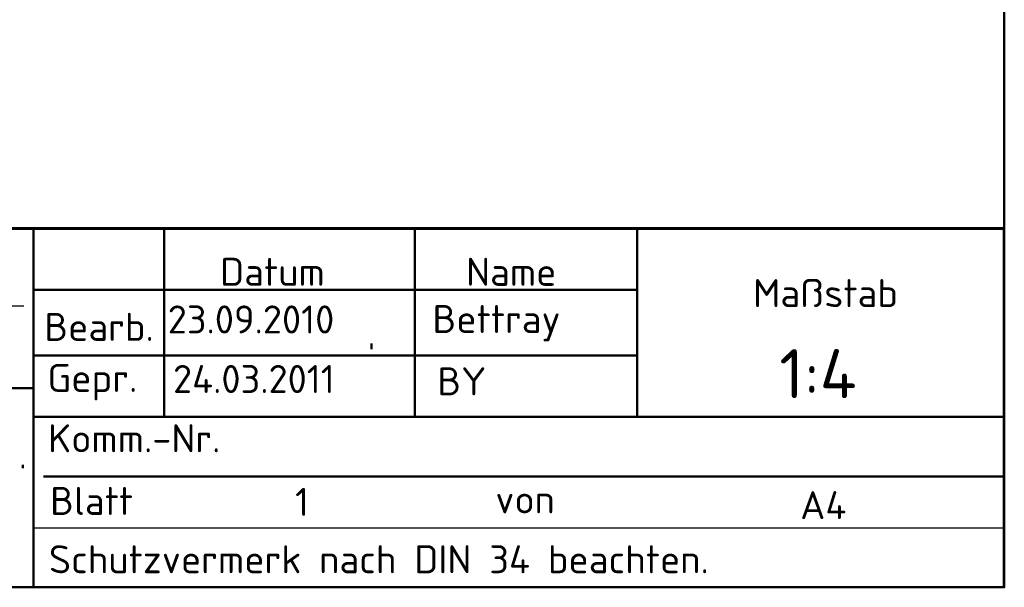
# Model space of a CAD drawing. Header units: millimetres. Extents: x 0 to 840, y 0 to 1188.
# Tile 2 of 18: x 519 to 800, y 40 to 202. Entities that reach past the tile are written whole.
import ezdxf
from ezdxf.enums import TextEntityAlignment as Align

# ---------------------------------------------------------------- set-up
doc = ezdxf.new("R2010")
doc.units = ezdxf.units.MM
doc.header["$LTSCALE"] = 4
doc.linetypes.add('LONG_DASH_DOTTED', pattern=[0.3001, 0.2362, -0.0295, 0.0049, -0.0295])
for name, color, linetype, lineweight in [('Rahmen_0', 179, 'Continuous', 50), ('Skizziergeometrie(DIN)', 179, 'Continuous', 50), ('Skizzierlinie(DIN)', 179, 'Continuous', 25), ('Symbole(DIN)', 179, 'Continuous', 25)]:
    doc.layers.add(name, color=color, linetype=linetype, lineweight=lineweight)
doc.styles.add('Aktuell-DIN', font='isocpeur.ttf')

# ---------------------------------------------------------------- blocks, each defined once
blk = doc.blocks.new('Ränder Default Border')
at = {"layer": 'Rahmen_0', "flags": 128}
blk.add_lwpolyline([(10, 10), (10, 287), (200, 287), (200, 10), (10, 10)], dxfattribs=at)
blk = doc.blocks.new('Schriftfelder DIN-UNI-Doku')
at = {"layer": 'Skizziergeometrie(DIN)'}
for p, q in [((290.023, 125.633), (100.023, 125.633)), ((100.023, 125.591), (290, 125.591)), ((220.649, 100), (220.649, 125.591)), ((229.977, 125.633), (229.977, 112.176)), ((247.908, 125.591), (247.908, 112.176)), ((263.777, 112.176), (263.777, 125.591)), ((290, 100), (290, 125.591)), ((220.649, 121.233), (263.777, 121.233)), ((244.807, 117), (244.807, 117.4)), ((220.649, 116.547), (263.777, 116.547)), ((146.8, 114.223), (220.649, 114.223)), ((220.649, 112.176), (290, 112.176)), ((219.878, 108.5), (219.878, 108.751)), ((221.358, 107.906), (290, 107.906)), ((100.023, 100), (290, 100))]:
    blk.add_line(p, q, dxfattribs=at)
at = {"layer": 'Skizziergeometrie(DIN)', "linetype": 'LONG_DASH_DOTTED', "lineweight": 25, "ltscale": 10.447887}
blk.add_line((211.985, 120.087), (219.949, 120.087), dxfattribs=at)
at = {"layer": 'Skizzierlinie(DIN)', "linetype": 'Continuous'}
for p, q in [((229.977, 112.176), (229.977, 125.633)), ((220.649, 104.25), (263.007, 104.25)), ((263.007, 104.25), (290, 104.25))]:
    blk.add_line(p, q, dxfattribs=at)
at = {"layer": 'Symbole(DIN)', "color": 7, "char_height": 2, "style": 'Aktuell-DIN'}
for s, insert, width, attachment_point in [('\\fISOCPEUR|b0|i0;\\H2.0000;Datum', (237.722, 121.522), 14.80115, 8), ('\\fISOCPEUR|b0|i0;\\H2.0000;Name', (254.788, 121.521), 17.20115, 8), ('\\fISOCPEUR|b0|i0;\\H2.0000;Maßstab', (272.072, 122.002), 10.75566, 1), ('\\fISOCPEUR|b0|i0;\\H2.0000;Bearb.', (221.415, 117.591), 8.5626, 7), ('\\fISOCPEUR|b0|i0;\\H2.0000;Gepr.', (221.644, 113.341), 8.33344, 7), ('\\fISOCPEUR|b0|i0;\\H2.0000;Schutzvermerk nach DIN 34 beachten.', (221.751, 103), 59.33728, 1)]:
    blk.add_mtext(s, dxfattribs=dict(at, insert=insert, width=width, attachment_point=attachment_point))
at = {"layer": 'Symbole(DIN)', "color": 7, "char_height": 2, "attachment_point": 7, "style": 'Aktuell-DIN'}
for s, insert in [('\\fISOCPEUR|b0|i0;\\H2.0000;Komm.-Nr.', (221.688, 109.637)), ('\\fISOCPEUR|b0|i0;\\H2.0000;Blatt', (221.832, 105.166)), ('\\fISOCPEUR|b0|i0;\\H2.0000;von', (253.649, 105.272))]:
    blk.add_mtext(s, dxfattribs=dict(at, insert=insert))
at = {"layer": 'Symbole(DIN)', "color": 7, "style": 'Aktuell-DIN'}
for tag, p in [('BAUTEILNUMMER', (148.556, 118.225)), ('TITEL', (149.129, 107.392))]:
    blk.add_attdef(tag, text='', height=3.5, dxfattribs=at).set_placement(p, align=Align.MIDDLE_LEFT)
for tag, p in [('ERSTELLUNGSDATUM', (230.24, 117.522)), ('AUTOR', (249.155, 117.554)), ('KONTROLLDATUM', (230.614, 113.27)), ('KONTROLLIERT_VON', (249.503, 113.104))]:
    blk.add_attdef(tag, text='', height=2, dxfattribs=at).set_placement(p, align=Align.BOTTOM_LEFT)
blk.add_attdef('FirstViewScale', text='', height=3.5, dxfattribs=at).set_placement((276.708, 117.001), align=Align.TOP_CENTER)
for tag, p in [('Blattnummer', (240.476, 106.095)), ('Blattgröße', (277.087, 105.866))]:
    blk.add_attdef(tag, text='', height=2, dxfattribs=at).set_placement(p, align=Align.MIDDLE_CENTER)
blk.add_attdef('BTL_BE2', text='', height=2.5, dxfattribs=at).set_placement((148.765, 104.448), align=Align.TOP_LEFT)

msp = doc.modelspace()

# ---------------------------------------------------------------- block references
at = {"xscale": 4, "yscale": 4, "zscale": 4}
msp.add_blockref('Ränder Default Border', (0, 0), dxfattribs=at)
ref = msp.add_blockref('Schriftfelder DIN-UNI-Doku', (-360.091, -360), dxfattribs=dict(xscale=4, yscale=4, zscale=4))
ref.add_attrib('ERSTELLUNGSDATUM', '23.09.2010', dxfattribs={"layer": 'Symbole(DIN)', "color": 7, "height": 8, "style": 'Aktuell-DIN'}).set_placement((560.867, 110.088), align=Align.BOTTOM_LEFT)
ref.add_attrib('AUTOR', 'Bettray', dxfattribs={"layer": 'Symbole(DIN)', "color": 7, "height": 8, "style": 'Aktuell-DIN'}).set_placement((636.529, 110.216), align=Align.BOTTOM_LEFT)
ref.add_attrib('KONTROLLIERT_VON', 'BY', dxfattribs={"layer": 'Symbole(DIN)', "color": 7, "height": 8, "style": 'Aktuell-DIN'}).set_placement((637.919, 92.416), align=Align.BOTTOM_LEFT)
ref.add_attrib('KONTROLLDATUM', '24.03.2011', dxfattribs={"layer": 'Symbole(DIN)', "color": 7, "height": 8, "style": 'Aktuell-DIN'}).set_placement((562.366, 93.081), align=Align.BOTTOM_LEFT)
ref.add_attrib('Blattnummer', '1 ', dxfattribs={"layer": 'Symbole(DIN)', "color": 7, "height": 8, "style": 'Aktuell-DIN'}).set_placement((601.813, 64.379), align=Align.MIDDLE_CENTER)
ref.add_attrib('Blattgröße', 'A4', dxfattribs={"layer": 'Symbole(DIN)', "color": 7, "height": 8, "style": 'Aktuell-DIN'}).set_placement((748.258, 63.462), align=Align.MIDDLE_CENTER)
ref.add_attrib('FirstViewScale', '1:4', dxfattribs={"layer": 'Symbole(DIN)', "color": 7, "height": 14, "style": 'Aktuell-DIN'}).set_placement((746.74, 108.005), align=Align.TOP_CENTER)

doc.saveas('drawing.dxf')
